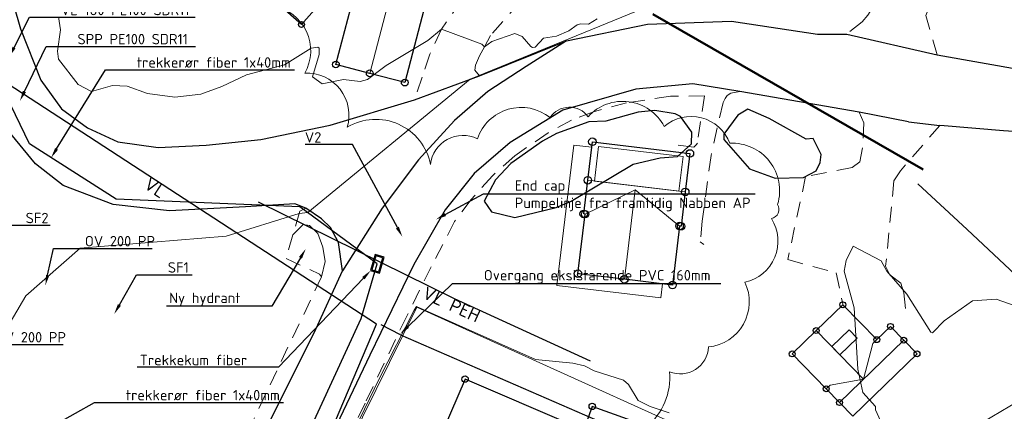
# Model space of a CAD drawing. Header units: metres. Extents: x 0 to 385757, y 0 to 6885278.
# Tile 74 of 108: x 308702 to 308796, y 6884445 to 6884482. Entities that reach past the tile are written whole.
import ezdxf
from ezdxf import colors
from ezdxf.entities.mleader import LeaderData, LeaderLine
from ezdxf.math import Vec2, Vec3

# ---------------------------------------------------------------- set-up
doc = ezdxf.new("R2010")
doc.units = ezdxf.units.M
doc.linetypes.add('STVEGKANT', pattern=[2.5, 1.5, -1])
for name, color, linetype in [('_Ny kommunal fiber', 6, 'Continuous'), ('K--DI---', 7, 'Continuous'), ('K--DI---02003--Forsenkningskurve-FORKURVE', 8, 'STREK MED BDS208'), ('K--DI---05009--TaksprangBunn', 9, 'Continuous'), ('K--DI---05014--Takkant-HUS_PRIKK', 8, 'Continuous'), ('K--DI---09111--KantUtsnitt', 9, 'Continuous'), ('K--DI---VegAnnenAvgrensning', 9, 'Continuous'), ('K--DI---VegFiktivGrense', 9, 'Continuous')]:
    doc.layers.add(name, color=color, linetype=linetype)
for name, color, linetype, lineweight in [('_Ny overvann', 253, 'Continuous', 50), ('K--DI---03201--ElvBekk-VANN', 8, 'Continuous', 30), ('K--DI---05061--Veranda-HUSDIV', 8, 'Continuous', 9), ('K--DI---05080--Bygningslinje-HUSDIV', 8, 'Continuous', 9), ('K--DI---05081--Taksprang-HUSDIV', 8, 'Continuous', 9), ('K--DI---06002--MurLoddrett-STMUR', 8, 'STREK MED BDS208', 9), ('K--DI---07007--AnnetVegarealAvgrensning-STVEGKANT', 252, 'STVEGKANT', 20), ('K--DI---07018--Vegdekkekant-VKANT', 250, 'Continuous', 25), ('K--DI---08000--LednTraseseksjon-Vann', 5, 'Continuous', 25), ('K--DI---Høydekurve-KURVE', 8, 'Continuous', 9), ('K--DI---Høydekurve-TKURVE', 7, 'Continuous', 20), ('K--DI---Mønelinje-HUSDIV', 8, 'Continuous', 9)]:
    doc.layers.add(name, color=color, linetype=linetype, lineweight=lineweight)
doc.layers.add('_Tiltak', color=1, linetype='Continuous', lineweight=0, true_color=0xff0000)
doc.layers.add('Vann - Fjerning', color=5, linetype='Continuous', lineweight=25, true_color=0x0000ff)
doc.layers.add('K--DI---HUS_PRIKK', color=7, linetype='Continuous', true_color=0x000000)
doc.styles.add('Focus CAT', font='isocpeur.ttf')
doc.styles.get("Standard").update_dxf_attribs({"font": 'isocpeur.ttf'})
doc.linetypes.add('STREK MED BDS208', pattern='A,3.5,[208,BDS.shx,S=128,R=0,X=0,Y=0]', length=3.5)

# ---------------------------------------------------------------- blocks, each defined once
blk = doc.blocks.new('BDS199')
at = {"layer": 'K--DI---'}
blk.add_circle((0, 0), 5, dxfattribs=at)

msp = doc.modelspace()

# ---------------------------------------------------------------- linework, layer by layer
at = {"layer": '_Ny kommunal fiber', "linetype": 'Continuous'}
for points in [[(308699.6582, 6884415.2487), (308710.485, 6884419.4861), (308720.4338, 6884427.0031), (308725.1482, 6884433.7763), (308734.3299, 6884453.705), (308735.8644, 6884458.9264), (308728.416, 6884464.3954), (308710.81, 6884465.1256), (308702.49, 6884470.4614), (308695.685, 6884484.4436)], [(308735.6447, 6884459.8223), (308735.2195, 6884458.2799), (308736.0871, 6884458.0407), (308736.5124, 6884459.5831), (308735.6447, 6884459.8223)]]:
    msp.add_lwpolyline(points, dxfattribs=at)
msp.add_lwpolyline([(308735.7146, 6884459.6993), (308735.3425, 6884458.3497), (308736.0173, 6884458.1636), (308736.3894, 6884459.5133)], close=True, dxfattribs=at)
at = {"layer": '_Ny overvann'}
msp.add_lwpolyline([(308788.2543, 6884467.9868), (308762.2976, 6884482.8868)], dxfattribs=at)
at = {"layer": '_Tiltak', "linetype": 'Continuous'}
msp.add_lwpolyline([(308756.0991, 6884442.0389, 0.5205671), (308763.9183, 6884448.5817, 0.5205671), (308763.9183, 6884448.5817, 0.5205671), (308767.6579, 6884450.9609, 0.5205671), (308771.1425, 6884457.164, 0.5205671), (308771.1425, 6884457.164, 0.5205671), (308773.6922, 6884463.282, 0.5205671), (308773.6922, 6884463.282, 0.5205671), (308774.2872, 6884464.6415, 0.5205671), (308769.6976, 6884470.5047, 0.5205671), (308769.6976, 6884470.5047, 0.5205671), (308763.4083, 6884472.1192, 0.5205671), (308763.4083, 6884472.1192, 0.5205671), (308756.0991, 6884473.0538, 0.5205671), (308756.0991, 6884473.0538, 0.5205671), (308752.4444, 6884472.9688, 0.5205671), (308745.475, 6884470.9295, 0.5205671), (308745.475, 6884470.9295, 0.5205671), (308740.9705, 6884468.4654, 0.5205671), (308732.9813, 6884472.0342, 0.5205671), (308732.9813, 6884472.0342, 0.5205671), (308728.9017, 6884477.2175, 0.5205671), (308728.9017, 6884477.2175, 0.5205671), (308725.842, 6884483.6755, 0.5205671)], format="xyb", dxfattribs=at)
at = {"layer": 'K--DI---02003--Forsenkningskurve-FORKURVE', "elevation": 4, "flags": 128}
for points in [[(308760.89, 6884473.49), (308757.8, 6884472.61), (308756.17, 6884472.55), (308753.08, 6884471.45), (308751.73, 6884470.72), (308748.68, 6884468.57), (308747.2, 6884467.01), (308746.13, 6884464.96), (308746.83, 6884463.94), (308749.05, 6884463.37), (308753.03, 6884464.33), (308754.47, 6884464.94), (308760.42, 6884468.5), (308763.03, 6884469.1), (308764.69, 6884469.25), (308766.01, 6884470.45), (308766.07, 6884471.56), (308764.96, 6884473.07), (308764.44, 6884473.32), (308762.49, 6884473.66), (308760.89, 6884473.49)], [(308773.47, 6884472.89), (308771.42, 6884473.79), (308770.48, 6884473.19), (308769.13, 6884471.38), (308769.13, 6884470.85), (308771.6, 6884468.05), (308774.05, 6884467.15), (308776.77, 6884467.22), (308777.98, 6884467.85), (308778.37, 6884468.67), (308778.47, 6884469.43), (308777.69, 6884470.95), (308777.04, 6884470.9), (308773.47, 6884472.89)]]:
    msp.add_lwpolyline(points, dxfattribs=at)
at = {"layer": 'K--DI---03201--ElvBekk-VANN'}
msp.add_polyline3d([(308818.43, 6884437.49, 5.37), (308808.87, 6884446.44, 5.2), (308797.59, 6884457.42, 4.6), (308792.48, 6884462.22, 4.31), (308787.74, 6884466.61, 3.98)], dxfattribs=at)
at = {"layer": 'K--DI---05009--TaksprangBunn', "linetype": 'Continuous'}
for points in [[(308783.44, 6884451.3, 7.77), (308783.81, 6884451.66, 7.46)], [(308779.32, 6884447.29, 7.77), (308778.96, 6884446.94, 7.46)]]:
    msp.add_polyline3d(points, dxfattribs=at)
at = {"layer": 'K--DI---05014--Takkant-HUS_PRIKK'}
for points in [[(308734.89, 6884489.05, 3.84), (308728.58, 6884481.9, 3.84), (308726.52, 6884483.71, 5.46), (308724.51, 6884485.49, 3.84), (308730.81, 6884492.64, 3.84), (308732.83, 6884490.87, 5.46), (308734.89, 6884489.05, 3.84)], [(308741.07, 6884486.15, 4.05), (308738.5, 6884476.33, 4.05), (308735.14, 6884477.21, 6.86), (308731.89, 6884478.06, 4.05), (308734.47, 6884487.89, 4.05), (308737.72, 6884487.03, 6.86), (308741.07, 6884486.15, 4.05)], [(308755.12, 6884457.99, 9.28), (308755.81, 6884463.7, 9.28), (308755.68, 6884463.72, 9.28), (308756.07, 6884466.95, 12.21), (308756.51, 6884470.65, 8.97), (308765.87, 6884469.53, 8.97), (308765.42, 6884465.83, 12.21), (308765.03, 6884462.54, 9.17), (308764.88, 6884462.56, 9.17), (308764.2, 6884456.9, 9.17), (308759.58, 6884457.45, 11.87), (308755.12, 6884457.99, 9.28)], [(308778.96, 6884446.94, 7.46), (308775.69, 6884450.29, 7.46), (308777.99, 6884452.53, 9.44), (308780.54, 6884455.01, 7.46), (308783.81, 6884451.66, 7.46)], [(308778.96, 6884446.94, 7.77), (308780.24, 6884445.62, 9.44), (308781.51, 6884444.31, 7.77), (308787.67, 6884450.3, 7.77), (308786.4, 6884451.61, 9.44), (308785.12, 6884452.93, 7.77), (308783.81, 6884451.66, 7.77)], [(308750.41, 6884439.31, 8.96), (308752.58, 6884438.43, 8.96), (308753.51, 6884440.67, 10.31), (308754.66, 6884443.43, 8.96), (308744.29, 6884447.87, 8.96), (308741.38, 6884441.11, 12.14), (308738.56, 6884434.55, 8.96), (308746.81, 6884431.08, 8.96), (308749.64, 6884437.56, 12.14), (308750.41, 6884439.31, 11.31)], [(308756.5, 6884445.26, 8.23), (308754.3, 6884439.23, 8.23), (308757.67, 6884438, 10.18), (308761.21, 6884436.71, 8.23), (308763.41, 6884442.74, 8.23), (308759.87, 6884444.03, 10.18), (308756.5, 6884445.26, 8.23)]]:
    msp.add_polyline3d(points, dxfattribs=at)
at = {"layer": 'K--DI---05061--Veranda-HUSDIV', "elevation": 6.37, "flags": 128}
msp.add_lwpolyline([(308763.25, 6884457.01), (308759.58, 6884457.45), (308755.12, 6884457.99), (308755.81, 6884463.7), (308755.68, 6884463.72), (308756.07, 6884466.95), (308756.45, 6884470.13), (308754.72, 6884470.33), (308753.11, 6884456.87), (308763.08, 6884455.67), (308763.25, 6884457.01)], dxfattribs=at)
at = {"layer": 'K--DI---05080--Bygningslinje-HUSDIV'}
for points in [[(308764.81, 6884465.9, 12.21), (308765.21, 6884469.22, 10.75), (308757.1, 6884470.19, 10.75), (308756.7, 6884466.87, 12.21), (308764.81, 6884465.9, 12.21)], [(308755.81, 6884463.7, 9.28), (308760.61, 6884466.03, 11.87), (308764.88, 6884462.56, 9.17)], [(308779.49, 6884450.99, 9.44), (308781.15, 6884452.6, 8.32), (308781.92, 6884451.8, 8.32), (308780.27, 6884450.19, 9.44), (308779.49, 6884450.99, 9.44)], [(308779.32, 6884447.29, 7.77), (308782.54, 6884447.86, 9.44), (308783.44, 6884451.3, 7.77)]]:
    msp.add_polyline3d(points, dxfattribs=at)
at = {"layer": 'K--DI---05081--Taksprang-HUSDIV', "elevation": 7.77, "flags": 128}
for points in [[(308783.44, 6884451.3), (308783.81, 6884451.66)], [(308778.96, 6884446.94), (308779.32, 6884447.29)]]:
    msp.add_lwpolyline(points, dxfattribs=at)
at = {"layer": 'K--DI---06002--MurLoddrett-STMUR'}
msp.add_polyline3d([(308763.34, 6884442.77, 6.02), (308763.56, 6884443.96, 6.02), (308753.81, 6884448.37, 5.93), (308739.67, 6884454.79, 5.4), (308733.12, 6884441.57, 5.36)], dxfattribs=at)
at = {"layer": 'K--DI---07007--AnnetVegarealAvgrensning-STVEGKANT'}
for points in [[(308797.8, 6884494.17, 2.16), (308794.27, 6884492.57, 2.61), (308789.69, 6884490.05, 3.46), (308786.07, 6884486.96, 4.02), (308784.6, 6884485.2, 4.22), (308782.94, 6884482.81, 4.5), (308782.4, 6884482.16, 4.47), (308780.92, 6884480.96, 4.42)], [(308789.59, 6884479, 4.54), (308788.52, 6884482.77, 4.21), (308788.99, 6884483.97, 4), (308790.41, 6884485.78, 3.92), (308792.81, 6884487.59, 3.54), (308797.54, 6884490.16, 2.7), (308800.76, 6884491.43, 1.97), (308806.63, 6884493.66, 1.92), (308807.42, 6884493.87, 1.92)], [(308747.54, 6884489.9, 1.55), (308747.63, 6884489.46, 1.55), (308747.53, 6884488.84, 1.56), (308747.25, 6884488.22, 1.6), (308745.79, 6884486.35, 1.89), (308743.92, 6884484.2, 2.48), (308742.02, 6884481.44, 3), (308740.9, 6884479.05, 3.41), (308740.18, 6884476.86, 3.7), (308739.45, 6884474.67, 3.95)], [(308750.84, 6884485.46, 1.82), (308749.59, 6884484.06, 2.05), (308747.92, 6884482.19, 2.33), (308746.73, 6884480.83, 2.84), (308746.14, 6884479.75, 3), (308745.69, 6884478.9, 3.55), (308745.29, 6884478, 3.64), (308745.23, 6884477.52, 3.82), (308745.67, 6884476.98, 4.01)], [(308770.66, 6884475.47, 4.15), (308769.81, 6884475.31, 4.15), (308769.46, 6884475.08, 4.15), (308769.25, 6884474.81, 4.15), (308769.05, 6884474.41, 4.15), (308767.9, 6884469.32, 4.15), (308767.05, 6884463.03, 4.85), (308766.86, 6884461.05, 4.96), (308767.21, 6884460.78, 4.97)], [(308767.27, 6884475.05, 4.22), (308764, 6884475.02, 4.16), (308759.79, 6884474.38, 4.16), (308756.63, 6884473.53, 4.15), (308754.5, 6884472.73, 4.12), (308752.26, 6884471.5, 4.05), (308749.05, 6884469.31, 4.06), (308746.91, 6884467.39, 4.15), (308744.88, 6884465.11, 4.22), (308743.29, 6884463, 4.4), (308741.04, 6884458.65, 4.59), (308738.69, 6884453.92, 4.68), (308734.69, 6884445.55, 4.97), (308732.65, 6884441.3, 4.95), (308731.24, 6884438.7, 4.89), (308730.49, 6884437.25, 4.88)], [(308767.27, 6884475.05, 4.22), (308766.59, 6884470.5, 4.13), (308766.47, 6884470.34, 4.13), (308766.24, 6884470.13, 4.13), (308764.16, 6884470.41, 4.1)], [(308782.13, 6884473.5, 4.51), (308782.56, 6884472.48, 4.51), (308782.45, 6884470.08, 4.52)], [(308789.85, 6884472.22, 4.72), (308786.07, 6884467.85, 4.72), (308785.45, 6884466.89, 4.71), (308784.66, 6884458.71, 5.18), (308785.05, 6884457.89, 5.16), (308786.13, 6884457.08, 5.19), (308786.42, 6884456.14, 5.2), (308786.59, 6884454.24, 5.22)], [(308782.45, 6884470.08, 4.52), (308782.19, 6884468.73, 4.61), (308781.44, 6884468.18, 4.56), (308776.98, 6884467.32, 4.65), (308775.26, 6884459.34, 4.98), (308779.9, 6884458.08, 5.16), (308780.59, 6884454.94, 5.22)], [(308728.99, 6884464.29, 3.98), (308728.42, 6884463.98, 3.98), (308727.77, 6884461.71, 4.17)], [(308730.52, 6884457.7, 4.44), (308730.87, 6884459.17, 4.66), (308730.65, 6884460.54, 4.56), (308730.17, 6884461.83, 4.52), (308729.35, 6884462.61, 4.54), (308728.76, 6884462.72, 4.43), (308727.77, 6884461.71, 4.18)], [(308727.77, 6884461.71, 4.17), (308727.11, 6884459.44, 4.37), (308730.32, 6884457.95, 4.43), (308730.52, 6884457.7, 4.44)], [(308730.52, 6884457.7, 4.44), (308722.23, 6884440.31, 4.92), (308718.1, 6884433.63, 4.94), (308717.76, 6884433.41, 4.94), (308717.17, 6884432.08, 4.9), (308702.93, 6884438.64, 4.89), (308703.12, 6884439.18, 4.89)]]:
    msp.add_polyline3d(points, dxfattribs=at)
at = {"layer": 'K--DI---07018--Vegdekkekant-VKANT'}
for points in [[(308697.57, 6884497.49, 3.16), (308699.52, 6884488.74, 3.29), (308701.63, 6884481.5, 3.38), (308703.56, 6884476.55, 3.42), (308705.56, 6884473.8, 3.49), (308708.04, 6884471.99, 3.52), (308710.95, 6884470.64, 3.59), (308714.82, 6884470.09, 3.73), (308719.44, 6884470.31, 3.77), (308724.68, 6884470.87, 3.78), (308731.34, 6884472.25, 3.86), (308739.45, 6884474.67, 3.95)], [(308754.04, 6884480.34, 3.99), (308761.79, 6884481.93, 3.99), (308769.85, 6884482.22, 4), (308778.11, 6884480.97, 4.09), (308780.92, 6884480.96, 4.42)], [(308745.67, 6884476.98, 4.01), (308754.04, 6884480.34, 3.99)], [(308789.59, 6884479, 4.54), (308797.92, 6884477.51, 4.79), (308804.52, 6884476.99, 5.04), (308808.23, 6884476.86, 5.25)], [(308770.66, 6884475.47, 4.15), (308766.15, 6884476.21, 4.12), (308760.68, 6884475.71, 4.1), (308753.67, 6884473.67, 4.09), (308748.61, 6884470.57, 4.08), (308745.16, 6884467.6, 4.12), (308742.37, 6884464.11, 4.28), (308739.37, 6884458.88, 4.41), (308735.15, 6884450.18, 4.75), (308730.03, 6884439.43, 4.86)], [(308782.13, 6884473.5, 4.51), (308770.66, 6884475.47, 4.15)], [(308818.13, 6884471.09, 5.2), (308806.51, 6884471, 5.18), (308795.98, 6884471.69, 5.04), (308790.29, 6884472.17, 4.73), (308789.85, 6884472.22, 4.72)], [(308732.51, 6884458.26, 4.64), (308732.13, 6884460.98, 4.39), (308731.36, 6884462.41, 4.28), (308730.5, 6884463.26, 4.03), (308728.99, 6884464.29, 3.98)], [(308684.61, 6884415.42, 3.04), (308695.87, 6884417.85, 3.32), (308702.51, 6884420.09, 3.72), (308709.89, 6884423.79, 4.11), (308714.09, 6884426.6, 4.44), (308716.65, 6884429.36, 4.74), (308719.47, 6884433.01, 4.98), (308723.98, 6884440.69, 4.97), (308729.81, 6884452.31, 4.86), (308732.51, 6884458.26, 4.64)]]:
    msp.add_polyline3d(points, dxfattribs=at)
at = {"layer": 'K--DI---08000--LednTraseseksjon-Vann'}
msp.add_polyline3d([(308738.1001, 6884452.1375, 3.2128), (308763.11, 6884441.24, 0), (308765.79, 6884413.42, 0), (308771.59, 6884396.46, 0), (308826.05, 6884408.65, 6.62), (308827.82, 6884409.25, 6.71), (308839.56, 6884415.8, 0), (308847.69, 6884414.7, 7.82)], dxfattribs=at)
at = {"layer": 'K--DI---09111--KantUtsnitt', "linetype": 'Continuous'}
for points in [[(308697.57, 6884497.49, 3.16), (308699.52, 6884488.74, 3.29), (308701.63, 6884481.5, 3.38), (308703.56, 6884476.55, 3.42), (308705.56, 6884473.8, 3.49), (308708.04, 6884471.99, 3.52), (308710.95, 6884470.64, 3.59), (308714.82, 6884470.09, 3.73), (308719.44, 6884470.31, 3.77), (308724.68, 6884470.87, 3.78), (308731.34, 6884472.25, 3.86), (308739.45, 6884474.67, 3.95)], [(308728.99, 6884464.29, 3.98), (308727.96, 6884464.68, 3.91), (308723.22, 6884464.4, 3.97), (308715.91, 6884464.02, 4.01), (308710.51, 6884464.62, 4), (308705.71, 6884466.44, 3.94), (308703.05, 6884468.54, 3.83), (308700.39, 6884471.75, 3.65), (308698.28, 6884475.35, 3.5), (308696.46, 6884479.64, 3.48), (308694.94, 6884485.64, 3.44)], [(308754.04, 6884480.34, 3.99), (308761.79, 6884481.93, 3.99), (308769.85, 6884482.22, 4), (308778.11, 6884480.97, 4.09), (308780.92, 6884480.96, 4.42)], [(308780.92, 6884480.96, 4.42), (308789.59, 6884479, 4.54)], [(308754.04, 6884480.34, 3.99), (308750.14, 6884477.86, 4.1), (308746.48, 6884475.46, 4.18), (308743.26, 6884472.68, 4.24), (308739.83, 6884468.9, 4.3), (308736.32, 6884464.29, 4.44), (308732.51, 6884458.26, 4.64)], [(308745.67, 6884476.98, 4.01), (308754.04, 6884480.34, 3.99)], [(308789.59, 6884479, 4.54), (308797.92, 6884477.51, 4.79), (308804.52, 6884476.99, 5.04), (308808.23, 6884476.86, 5.25)], [(308770.66, 6884475.47, 4.15), (308766.15, 6884476.21, 4.12), (308760.68, 6884475.71, 4.1), (308753.67, 6884473.67, 4.09), (308748.61, 6884470.57, 4.08), (308745.16, 6884467.6, 4.12), (308742.37, 6884464.11, 4.28), (308739.37, 6884458.88, 4.41), (308735.15, 6884450.18, 4.75), (308730.03, 6884439.43, 4.86)], [(308739.45, 6884474.67, 3.95), (308745.67, 6884476.98, 4.01)], [(308782.13, 6884473.5, 4.51), (308770.66, 6884475.47, 4.15)], [(308786.85, 6884472.57, 4.66), (308782.13, 6884473.5, 4.51)], [(308786.85, 6884472.57, 4.66), (308789.85, 6884472.22, 4.72)], [(308818.13, 6884471.09, 5.2), (308806.51, 6884471, 5.18), (308795.98, 6884471.69, 5.04), (308790.29, 6884472.17, 4.73), (308789.85, 6884472.22, 4.72)], [(308732.51, 6884458.26, 4.64), (308732.13, 6884460.98, 4.39), (308731.36, 6884462.41, 4.28), (308730.5, 6884463.26, 4.03), (308728.99, 6884464.29, 3.98)], [(308684.61, 6884415.42, 3.04), (308695.87, 6884417.85, 3.32), (308702.51, 6884420.09, 3.72), (308709.89, 6884423.79, 4.11), (308714.09, 6884426.6, 4.44), (308716.65, 6884429.36, 4.74), (308719.47, 6884433.01, 4.98), (308723.98, 6884440.69, 4.97), (308729.81, 6884452.31, 4.86), (308732.51, 6884458.26, 4.64)]]:
    msp.add_polyline3d(points, dxfattribs=at)
at = {"layer": 'K--DI---Høydekurve-KURVE', "flags": 128}
for points, elevation in [([(308699.18, 6884450.92), (308702.14, 6884455.87), (308707.33, 6884460.44), (308721.35, 6884461.59), (308728.36, 6884463.75), (308729.2, 6884463.86), (308744.78, 6884476.65), (308764.41, 6884484.72)], 4), ([(308705.25, 6884482.62), (308705.45, 6884481.38), (308705.18, 6884479.33), (308705.25, 6884478.57), (308707.15, 6884476.15), (308708.44, 6884475.47), (308710.46, 6884476.05), (308711.86, 6884475.98), (308713.82, 6884475.27), (308716.43, 6884474.94), (308718.93, 6884475.23), (308720.94, 6884475.95), (308723.32, 6884477.08), (308726.97, 6884478.02), (308729.52, 6884479.64), (308730.17, 6884479.74), (308730.3, 6884479.64), (308730.3, 6884479.01), (308729.65, 6884476.87), (308730.56, 6884476.2), (308732.62, 6884476.62), (308734.22, 6884476.44), (308734.93, 6884476.63), (308736.73, 6884477.97), (308740.7, 6884480.37), (308742.02, 6884481.44), (308745.91, 6884480.01), (308746.14, 6884479.75), (308746.87, 6884480.27), (308749.06, 6884481.05), (308749.76, 6884480.74), (308750.6, 6884479.8), (308750.75, 6884479.68), (308751.02, 6884479.72), (308751.81, 6884480.59), (308753.08, 6884480.79), (308754.26, 6884481.29), (308755.06, 6884481.86), (308755.37, 6884481.98), (308756.13, 6884481.93), (308756.96, 6884482.45)], 3)]:
    msp.add_lwpolyline(points, dxfattribs=dict(at, elevation=elevation))
at = {"layer": 'K--DI---Høydekurve-TKURVE', "elevation": 5, "flags": 128}
for points in [[(308784.16, 6884443.87), (308783.67, 6884444.94), (308783.67, 6884445.26), (308782.47, 6884446.58), (308781.99, 6884448.83), (308781.63, 6884454.72), (308780.69, 6884458.22), (308780.88, 6884459.27), (308781.53, 6884460.62), (308784.22, 6884459.23), (308784.76, 6884458.22), (308786.7, 6884456.04), (308788.99, 6884452.38), (308789.17, 6884452.3), (308790.29, 6884453.47), (308792.99, 6884455.4), (308795.27, 6884455.54), (308797.74, 6884454.68)], [(308733.22, 6884442.07), (308736.03, 6884447.91), (308739.41, 6884454.49), (308739.64, 6884454.83), (308751.06, 6884449.77), (308754.62, 6884449.39), (308755.74, 6884449.15), (308756.67, 6884448.68), (308759.51, 6884447.78), (308759.97, 6884447.35), (308760.89, 6884445.83), (308762.07, 6884445.24), (308763.88, 6884444.63)], [(308797.45, 6884445.8), (308793.11, 6884443.22)]]:
    msp.add_lwpolyline(points, dxfattribs=at)
at = {"layer": 'K--DI---Mønelinje-HUSDIV', "flags": 128}
for points, elevation in [([(308737.72, 6884487.03), (308735.14, 6884477.21)], 6.86), ([(308765.42, 6884465.83), (308756.07, 6884466.95)], 12.21), ([(308760.61, 6884466.03), (308759.58, 6884457.45)], 11.87), ([(308782.54, 6884447.86), (308777.99, 6884452.53)], 9.44), ([(308786.4, 6884451.61), (308780.24, 6884445.62)], 9.44)]:
    msp.add_lwpolyline(points, dxfattribs=dict(at, elevation=elevation))
at = {"layer": 'K--DI---VegAnnenAvgrensning', "linetype": 'Continuous'}
for points in [[(308728.99, 6884464.29, 3.98), (308727.96, 6884464.68, 3.91), (308723.22, 6884464.4, 3.97), (308715.91, 6884464.02, 4.01), (308710.51, 6884464.62, 4), (308705.71, 6884466.44, 3.94), (308703.05, 6884468.54, 3.83), (308700.39, 6884471.75, 3.65), (308698.28, 6884475.35, 3.5), (308696.46, 6884479.64, 3.48), (308694.94, 6884485.64, 3.44)], [(308780.92, 6884480.96, 4.42), (308789.59, 6884479, 4.54)], [(308739.45, 6884474.67, 3.95), (308745.67, 6884476.98, 4.01)], [(308786.85, 6884472.57, 4.66), (308782.13, 6884473.5, 4.51)], [(308786.85, 6884472.57, 4.66), (308789.85, 6884472.22, 4.72)]]:
    msp.add_polyline3d(points, dxfattribs=at)
at = {"layer": 'K--DI---VegFiktivGrense', "linetype": 'Continuous'}
msp.add_polyline3d([(308754.04, 6884480.34, 3.99), (308750.14, 6884477.86, 4.1), (308746.48, 6884475.46, 4.18), (308743.26, 6884472.68, 4.24), (308739.83, 6884468.9, 4.3), (308736.32, 6884464.29, 4.44), (308732.51, 6884458.26, 4.64)], dxfattribs=at)
at = {"layer": 'Vann - Fjerning'}
for points in [[(308735.8, 6884453.14), (308693.96, 6884480.38)], [(308724.43, 6884464.87), (308743.25, 6884455.61), (308756.3, 6884449.63)]]:
    msp.add_lwpolyline(points, dxfattribs=at)
at = {"layer": 'Vann - Fjerning', "linetype": 'Continuous', "elevation": 3.2128}
msp.add_lwpolyline([(308738.1001, 6884452.1375), (308736.2262, 6884453.0779)], dxfattribs=at)
at = {"layer": 'Vann - Fjerning'}
msp.add_polyline3d([(308676.23, 6884407.22, 0), (308700.19, 6884413.52, 0), (308712.17, 6884418.75, 0), (308721.78, 6884426.08, 3.8), (308728.71, 6884436.47, 0), (308735.8, 6884453.14, 3.38)], dxfattribs=at)

# ---------------------------------------------------------------- block references
at = {"layer": 'K--DI---HUS_PRIKK', "linetype": 'Continuous'}
for p, xscale, yscale, rotation in [((308728.58, 6884481.9, 3.84), 0.05668645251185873, 0.05668645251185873, 138.6961420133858), ((308731.89, 6884478.06, 4.05), 0.06551450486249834, 0.06551450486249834, 75.29374096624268), ((308735.14, 6884477.21, 6.86), 0.06554761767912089, 0.06554761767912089, 165.343248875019), ((308738.5, 6884476.33, 4.05), 0.06553447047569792, 0.06553447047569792, 165.323606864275), ((308756.51, 6884470.65, 8.97), 0.07196007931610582, 0.07196007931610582, 353.176537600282), ((308765.87, 6884469.53, 8.97), 0.07185088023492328, 0.07185088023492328, 263.0656510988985), ((308756.07, 6884466.95, 12.21), 0.07200135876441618, 0.07200135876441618, 83.21829646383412), ((308765.42, 6884465.83, 12.21), 0.07202249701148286, 0.07202249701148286, 263.2396467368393), ((308755.68, 6884463.72, 9.28), 0.07189966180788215, 0.07189966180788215, 83.11526191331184), ((308755.81, 6884463.7, 9.28), 0.07014904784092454, 0.07014904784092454, 171.2538379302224), ((308764.88, 6884462.56, 9.17), 0.07193314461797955, 0.07193314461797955, 263.1492433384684), ((308765.03, 6884462.54, 9.17), 0.0712129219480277, 0.0712129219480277, 172.4053564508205), ((308755.12, 6884457.99, 9.28), 0.07189423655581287, 0.07189423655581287, 83.10975046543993), ((308755.12, 6884457.99, 9.28), 0.07189423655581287, 0.07189423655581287, 83.10975046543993), ((308759.58, 6884457.45, 11.87), 0.07188114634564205, 0.07188114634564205, 173.0964460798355), ((308764.2, 6884456.9, 9.17), 0.07199416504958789, 0.07199416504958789, 173.2110254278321), ((308780.54, 6884455.01, 7.46), 0.0565726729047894, 0.0565726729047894, 314.3076375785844), ((308777.99, 6884452.53, 9.44), 0.05657402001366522, 0.05657402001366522, 44.20269469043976), ((308785.12, 6884452.93, 7.77), 0.05657534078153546, 0.05657534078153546, 224.111764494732), ((308783.81, 6884451.66, 7.46), 0.0565726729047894, 0.0565726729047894, 314.3076375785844), ((308783.81, 6884451.66, 7.77), 0.05657534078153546, 0.05657534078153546, 224.111764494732), ((308786.4, 6884451.61, 9.44), 0.05657523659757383, 0.05657523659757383, 134.1185960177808), ((308775.69, 6884450.29, 7.46), 0.05657348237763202, 0.05657348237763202, 44.24283113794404), ((308787.67, 6884450.3, 7.77), 0.05657534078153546, 0.05657534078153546, 134.111764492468), ((308744.29, 6884447.87, 8.96), 0.0608871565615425, 0.0608871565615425, 246.7094092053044), ((308778.96, 6884446.94, 7.46), 0.0565726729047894, 0.0565726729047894, 134.3076375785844), ((308778.96, 6884446.94, 7.77), 0.05657523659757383, 0.05657523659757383, 314.1185959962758), ((308780.24, 6884445.62, 9.44), 0.05657534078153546, 0.05657534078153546, 314.1117645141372), ((308756.5, 6884445.26, 8.23), 0.06239409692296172, 0.06239409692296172, 249.9558837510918), ((308756.5, 6884445.26, 8.23), 0.06239409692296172, 0.06239409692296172, 249.9558837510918)]:
    msp.add_blockref('BDS199', p, dxfattribs=dict(at, xscale=xscale, yscale=yscale, rotation=rotation))

# ---------------------------------------------------------------- texts
at = {"layer": 'Vann - Fjerning', "linetype": 'Continuous', "char_height": 1.25, "attachment_point": 2, "style": 'Focus CAT'}
for s, insert, rotation in [('VL', (308714.88, 6884466.76), 326.933795), ('VL PEH', (308743.25, 6884455.61), 335.380971)]:
    msp.add_mtext(s, dxfattribs=dict(at, insert=insert, rotation=rotation))

# ---------------------------------------------------------------- leaders
at = {"layer": '_Tiltak', "linetype": 'Continuous'}
ml = msp.add_multileader_mtext('Standard', dxfattribs=at)
ml.set_content('VL 180 PE100 SDR11', color=256)
ml.set_leader_properties()
ml.build(insert=Vec2(0, 0))
ml.multileader.update_dxf_attribs({"text_left_attachment_type": 6, "text_right_attachment_type": 5, "dogleg_length": 2, "arrow_head_size": 1})
ctx = ml.context
ctx.base_point, ctx.char_height, ctx.arrow_head_size, ctx.landing_gap_size, ctx.plane_origin = Vec3(308704.4842, 6884482.5917), 1, 1, 1, Vec3(308700.5412, 6884478.8063)
ctx.left_attachment, ctx.right_attachment = 6, 5
notes = []
notes.append((ctx, [(0, (1, 1, 0), (308702.4842, 6884482.5917), (1, 0), 2, [(0, [(308700.5412, 6884478.8063)], 0, [])])]))
ctx.mtext.insert, ctx.mtext.flow_direction = Vec3(308705.4842, 6884483.7917), 5
ml = msp.add_multileader_mtext('Standard', dxfattribs=at)
ml.set_content('SPP PE100 SDR11', color=256)
ml.set_leader_properties()
ml.build(insert=Vec2(0, 0))
ml.multileader.update_dxf_attribs({"text_left_attachment_type": 6, "text_right_attachment_type": 5, "dogleg_length": 2, "arrow_head_size": 1})
ctx = ml.context
ctx.base_point, ctx.char_height, ctx.arrow_head_size, ctx.landing_gap_size, ctx.plane_origin = Vec3(308706.0848, 6884479.7981), 1, 1, 1, Vec3(308701.5568, 6884474.5611)
ctx.left_attachment, ctx.right_attachment = 6, 5
notes.append((ctx, [(0, (1, 1, 0), (308704.0848, 6884479.7981), (1, 0), 2, [(0, [(308701.5568, 6884474.5611)], 0, [])])]))
ctx.mtext.insert, ctx.mtext.flow_direction = Vec3(308707.0848, 6884480.9981), 5
ml = msp.add_multileader_mtext('Standard', dxfattribs=at)
ml.set_content('trekkerør fiber 1x40mm', color=256)
ml.set_leader_properties()
ml.build(insert=Vec2(0, 0))
ml.multileader.update_dxf_attribs({"text_left_attachment_type": 6, "text_right_attachment_type": 5, "dogleg_length": 2, "arrow_head_size": 1})
ctx = ml.context
ctx.base_point, ctx.char_height, ctx.arrow_head_size, ctx.landing_gap_size, ctx.plane_origin = Vec3(308711.778, 6884477.5631), 1, 1, 1, Vec3(308703.7689, 6884469.0922)
ctx.left_attachment, ctx.right_attachment = 6, 5
notes.append((ctx, [(0, (1, 1, 0), (308709.778, 6884477.5631), (1, 0), 2, [(0, [(308704.5569, 6884469.1136)], 0, [])])]))
ctx.mtext.insert, ctx.mtext.flow_direction = Vec3(308712.778, 6884478.7631), 5
ml = msp.add_multileader_mtext('Standard', dxfattribs=at)
ml.set_content('V2', color=256)
ml.set_leader_properties()
ml.build(insert=Vec2(0, 0))
ml.multileader.update_dxf_attribs({"text_left_attachment_type": 6, "text_right_attachment_type": 5, "dogleg_length": 2, "arrow_head_size": 1})
ctx = ml.context
ctx.base_point, ctx.char_height, ctx.arrow_head_size, ctx.landing_gap_size, ctx.plane_origin = Vec3(308728.0944, 6884470.3717, 4.2566), 1, 1, 1, Vec3(308738.2644, 6884461.5362, 4.2566)
ctx.left_attachment, ctx.right_attachment, ctx.text_align_type = 6, 5, 2
notes.append((ctx, [(0, (1, 1, 0), (308733.4944, 6884470.3717, 4.2566), (-1, 0), 2, [(0, [(308738.2644, 6884461.5362, 4.2566)], 0, [])])]))
ctx.mtext.insert, ctx.mtext.alignment, ctx.mtext.flow_direction = Vec3(308730.4944, 6884471.5717, 4.2566), 3, 5
ml = msp.add_multileader_mtext('Standard', dxfattribs=at)
ml.set_content('End cap\\PPumpelinje fra framtidig Nabben AP', color=256)
ml.set_leader_properties()
ml.build(insert=Vec2(0, 0))
ml.multileader.update_dxf_attribs({"text_left_attachment_type": 6, "text_right_attachment_type": 5, "dogleg_length": 2, "arrow_head_size": 1})
ctx = ml.context
ctx.base_point, ctx.char_height, ctx.arrow_head_size, ctx.landing_gap_size, ctx.plane_origin = Vec3(308748.0549, 6884465.6517, 2.7465), 1, 1, 1, Vec3(308741.5052, 6884463.1944, 2.7465)
ctx.left_attachment, ctx.right_attachment = 6, 5
notes.append((ctx, [(0, (1, 1, 0), (308746.0549, 6884465.6517, 2.7465), (1, 0), 2, [(0, [(308741.5052, 6884463.1944, 2.7465)], 0, [])])]))
ctx.mtext.insert, ctx.mtext.flow_direction = Vec3(308749.0549, 6884466.9517, 2.7465), 5
ml = msp.add_multileader_mtext('Standard', dxfattribs=at)
ml.set_content('SF2', color=256)
ml.set_leader_properties()
ml.build(insert=Vec2(0, 0))
ml.multileader.update_dxf_attribs({"text_left_attachment_type": 6, "text_right_attachment_type": 5, "dogleg_length": 2, "arrow_head_size": 1})
ctx = ml.context
ctx.base_point, ctx.char_height, ctx.arrow_head_size, ctx.landing_gap_size, ctx.plane_origin = Vec3(308701.1115, 6884462.6331, 1.0396), 1, 1, 1, Vec3(308697.3537, 6884459.5212, 1.0396)
ctx.left_attachment, ctx.right_attachment = 6, 5
notes.append((ctx, [(0, (1, 1, 0), (308699.1115, 6884462.6331, 1.0396), (1, 0), 2, [(0, [(308697.3537, 6884459.5212, 1.0396)], 0, [])])]))
ctx.mtext.insert, ctx.mtext.flow_direction = Vec3(308702.1115, 6884463.8331, 1.0396), 5
ml = msp.add_multileader_mtext('Standard', dxfattribs=at)
ml.set_content('OV 200 PP', color=256)
ml.set_leader_properties()
ml.build(insert=Vec2(0, 0))
ml.multileader.update_dxf_attribs({"text_left_attachment_type": 6, "text_right_attachment_type": 5, "dogleg_length": 2, "arrow_head_size": 1})
ctx = ml.context
ctx.base_point, ctx.char_height, ctx.arrow_head_size, ctx.landing_gap_size, ctx.plane_origin = Vec3(308706.7938, 6884460.4113), 1, 1, 1, Vec3(308704.0041, 6884456.8708)
ctx.left_attachment, ctx.right_attachment = 6, 5
notes.append((ctx, [(0, (1, 1, 0), (308704.7938, 6884460.4113), (1, 0), 2, [(0, [(308704.0041, 6884456.8708)], 0, [])])]))
ctx.mtext.insert, ctx.mtext.flow_direction = Vec3(308707.7938, 6884461.6113), 5
ml = msp.add_multileader_mtext('Standard', dxfattribs=at)
ml.set_content('Ny hydrant', color=256)
ml.set_leader_properties()
ml.build(insert=Vec2(0, 0))
ml.multileader.update_dxf_attribs({"text_left_attachment_type": 6, "text_right_attachment_type": 5, "dogleg_length": 2, "arrow_head_size": 1})
ctx = ml.context
ctx.base_point, ctx.char_height, ctx.arrow_head_size, ctx.landing_gap_size, ctx.plane_origin = Vec3(308715.1417, 6884454.8652), 1, 1, 1, Vec3(308729.6606, 6884460.3138)
ctx.left_attachment, ctx.right_attachment, ctx.text_align_type = 6, 5, 2
notes.append((ctx, [(1, (1, 1, 0), (308725.7417, 6884454.8652), (-1, 0), 2, [(0, [(308728.9954, 6884460.3699)], 0, [])])]))
ctx.mtext.insert, ctx.mtext.alignment, ctx.mtext.flow_direction = Vec3(308722.7417, 6884456.1652), 3, 5
ml = msp.add_multileader_mtext('Standard', dxfattribs=at)
ml.set_content('SF1', color=256)
ml.set_leader_properties()
ml.build(insert=Vec2(0, 0))
ml.multileader.update_dxf_attribs({"text_left_attachment_type": 6, "text_right_attachment_type": 5, "dogleg_length": 2, "arrow_head_size": 1})
ctx = ml.context
ctx.base_point, ctx.char_height, ctx.arrow_head_size, ctx.landing_gap_size, ctx.plane_origin = Vec3(308714.7573, 6884457.8901, 3.7091), 1, 1, 1, Vec3(308710.6129, 6884454.1185, 3.7091)
ctx.left_attachment, ctx.right_attachment = 6, 5
notes.append((ctx, [(0, (1, 1, 0), (308712.7573, 6884457.8901, 3.7091), (1, 0), 2, [(0, [(308710.6129, 6884454.1185, 3.7091)], 0, [])])]))
ctx.mtext.insert, ctx.mtext.flow_direction = Vec3(308715.7573, 6884459.0901, 3.7091), 5
ml = msp.add_multileader_mtext('Standard', dxfattribs=at)
ml.set_content('Trekkekum fiber', color=256)
ml.set_leader_properties()
ml.build(insert=Vec2(0, 0))
ml.multileader.update_dxf_attribs({"text_left_attachment_type": 6, "text_right_attachment_type": 5, "dogleg_length": 2, "arrow_head_size": 1})
ctx = ml.context
ctx.base_point, ctx.char_height, ctx.arrow_head_size, ctx.landing_gap_size, ctx.plane_origin = Vec3(308712.575, 6884449.005), 1, 1, 1, Vec3(308737.5801, 6884460.8984)
ctx.left_attachment, ctx.right_attachment, ctx.text_align_type = 6, 5, 2
notes.append((ctx, [(1, (1, 1, 0), (308726.375, 6884449.005), (-1, 0), 2, [(0, [(308735.2195, 6884458.2799)], 0, [])])]))
ctx.mtext.insert, ctx.mtext.alignment, ctx.mtext.flow_direction = Vec3(308723.375, 6884450.205), 3, 5
ml = msp.add_multileader_mtext('Standard', dxfattribs=at)
ml.set_content('Overgang eksistarende PVC 160mm', color=256)
ml.set_leader_properties()
ml.build(insert=Vec2(0, 0))
ml.multileader.update_dxf_attribs({"text_left_attachment_type": 6, "text_right_attachment_type": 5, "dogleg_length": 2, "arrow_head_size": 1})
ctx = ml.context
ctx.base_point, ctx.char_height, ctx.arrow_head_size, ctx.landing_gap_size, ctx.plane_origin = Vec3(308745.0865, 6884457.0431), 1, 1, 1, Vec3(308738.0698, 6884452.2119)
ctx.left_attachment, ctx.right_attachment = 6, 5
notes.append((ctx, [(0, (1, 1, 0), (308743.0865, 6884457.0431), (1, 0), 2, [(0, [(308738.0698, 6884452.2119)], 0, [])])]))
ctx.mtext.insert, ctx.mtext.flow_direction = Vec3(308746.0865, 6884458.3431), 5
ml = msp.add_multileader_mtext('Standard', dxfattribs=at)
ml.set_content('OV 200 PP', color=256)
ml.set_leader_properties()
ml.build(insert=Vec2(0, 0))
ml.multileader.update_dxf_attribs({"text_left_attachment_type": 6, "text_right_attachment_type": 5, "dogleg_length": 2, "arrow_head_size": 1})
ctx = ml.context
ctx.base_point, ctx.char_height, ctx.arrow_head_size, ctx.landing_gap_size, ctx.plane_origin = Vec3(308698.2487, 6884451.1926, 1.2756), 1, 1, 1, Vec3(308693.9832, 6884453.8874, 1.2756)
ctx.left_attachment, ctx.right_attachment = 6, 5
notes.append((ctx, [(0, (1, 1, 0), (308696.2487, 6884451.1926, 1.2756), (1, 0), 2, [(0, [(308693.9832, 6884453.8874, 1.2756)], 0, [])])]))
ctx.mtext.insert, ctx.mtext.flow_direction = Vec3(308699.2487, 6884452.3926, 1.2756), 5
ml = msp.add_multileader_mtext('Standard', dxfattribs=at)
ml.set_content('trekkerør fiber 1x40mm', color=256)
ml.set_leader_properties()
ml.build(insert=Vec2(0, 0))
ml.multileader.update_dxf_attribs({"text_left_attachment_type": 6, "text_right_attachment_type": 5, "dogleg_length": 2, "arrow_head_size": 1})
ctx = ml.context
ctx.base_point, ctx.char_height, ctx.arrow_head_size, ctx.landing_gap_size, ctx.plane_origin = Vec3(308710.727, 6884445.639), 1, 1, 1, Vec3(308703.4196, 6884443.0576)
ctx.left_attachment, ctx.right_attachment = 6, 5
notes.append((ctx, [(0, (1, 1, 0), (308708.727, 6884445.639), (1, 0), 2, [(0, [(308704.2076, 6884443.079)], 0, [])])]))
ctx.mtext.insert, ctx.mtext.flow_direction = Vec3(308711.727, 6884446.839), 5
for ctx, leaders in notes:
    for number, flags, end, landing, length, lines in leaders:
        leader = LeaderData()
        leader.index, (leader.has_last_leader_line, leader.has_dogleg_vector, leader.attachment_direction) = number, flags
        leader.last_leader_point, leader.dogleg_vector, leader.dogleg_length = Vec3(end), Vec3(landing), length
        for number, points, colour, breaks in lines:
            line = LeaderLine()
            line.index, line.vertices, line.color, line.breaks = number, Vec3.list(points), colors.encode_raw_color(colour), breaks
            leader.lines.append(line)
        ctx.leaders.append(leader)

doc.saveas('drawing.dxf')
